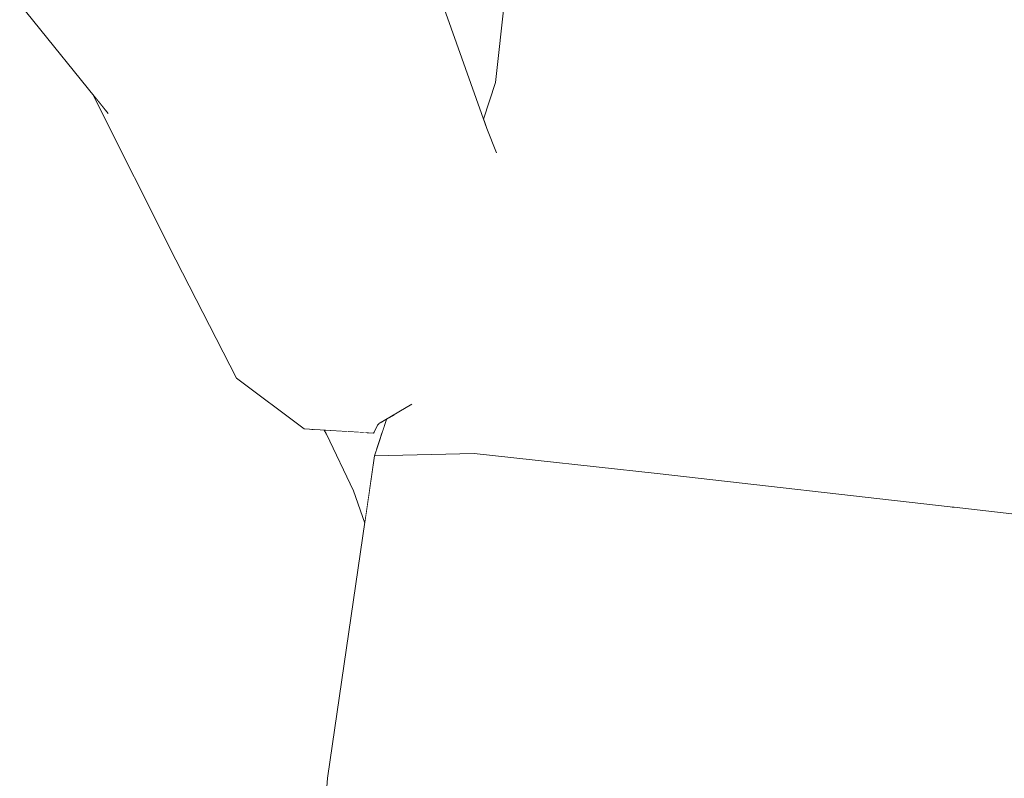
# Model space of a CAD drawing. Header units: millimetres. Extents: x 0 to 650, y -1 to 707.
# Tile 95 of 131: x 477.23 to 480.31, y 345.37 to 347.74. Entities that reach past the tile are written whole.
import ezdxf
from ezdxf.xclip import XClip

# ---------------------------------------------------------------- set-up
doc = ezdxf.new("R2010")
doc.units = ezdxf.units.MM
doc.header["$MEASUREMENT"] = 0
doc.header["$XCLIPFRAME"] = 0
doc.linetypes.add('Wipeout_Contour', pattern=[1000, 0, -1000])
doc.layers.add('Interior - Mobiliário .ARQ', color=7, linetype='Continuous')

# ---------------------------------------------------------------- blocks, each defined once
blk = doc.blocks.new('Desenho_2_2', base_point=(960.5741, 336.178))
at = {"color": 254, "linetype": 'Wipeout_Contour', "lineweight": 0, "ltscale": 1774.47995}
blk.add_wipeout([(478.0686, 348.0066), (478.259, 347.694), (478.4566, 348.0712)], dxfattribs=at).dxf.layer = 'Interior - Mobiliário .ARQ'
at = {"color": 254, "linetype": 'Wipeout_Contour', "lineweight": 0, "ltscale": 1771.368319}
blk.add_wipeout([(478.176, 346.7659), (477.5088, 347.4497), (477.914, 346.8139)], dxfattribs=at).dxf.layer = 'Interior - Mobiliário .ARQ'
at = {"color": 254, "linetype": 'Wipeout_Contour', "lineweight": 0, "ltscale": 1777.369249}
blk.add_wipeout([(480.2733, 347.3947), (480.1492, 346.2179), (480.2788, 347.3945)], dxfattribs=at).dxf.layer = 'Interior - Mobiliário .ARQ'
at = {"color": 254, "linetype": 'Wipeout_Contour', "lineweight": 0, "ltscale": 1771.836602}
blk.add_wipeout([(478.2016, 346.4583), (478.1839, 346.4592), (478.1913, 346.4458)], dxfattribs=at).dxf.layer = 'Interior - Mobiliário .ARQ'
at = {"color": 254, "linetype": 'Wipeout_Contour', "lineweight": 0, "ltscale": 1771.533105}
blk.add_wipeout([(478.3261, 346.2695), (478.276, 346.2688), (478.3112, 346.1678)], dxfattribs=at).dxf.layer = 'Interior - Mobiliário .ARQ'
at = {"color": 254, "linetype": 'Wipeout_Contour', "lineweight": 0, "ltscale": 1773.126947}
blk.add_wipeout([(477.6153, 347.812), (477.9078, 347.4968), (478.259, 347.694)], dxfattribs=at).dxf.layer = 'Interior - Mobiliário .ARQ'
at = {"color": 254, "linetype": 'Wipeout_Contour', "lineweight": 0, "ltscale": 1777.4004}
blk.add_wipeout([(480.1552, 346.2176), (481.0721, 346.1135), (480.2788, 347.3945)], dxfattribs=at).dxf.layer = 'Interior - Mobiliário .ARQ'
at = {"color": 254, "linetype": 'Wipeout_Contour', "lineweight": 0, "ltscale": 2362.5999}
blk.add_wipeout([(478.2016, 346.4583), (478.1913, 346.4458), (478.3264, 346.4506), (478.2608, 346.455)], dxfattribs=at).dxf.layer = 'Interior - Mobiliário .ARQ'
at = {"color": 254, "linetype": 'Wipeout_Contour', "lineweight": 0, "ltscale": 1773.208855}
blk.add_wipeout([(478.259, 347.694), (478.0686, 348.0066), (477.6153, 347.812)], dxfattribs=at).dxf.layer = 'Interior - Mobiliário .ARQ'
at = {"color": 254, "linetype": 'Wipeout_Contour', "lineweight": 0, "ltscale": 1778.661244}
blk.add_wipeout([(481.1136, 347.3166), (480.2788, 347.3945), (481.0721, 346.1135)], dxfattribs=at).dxf.layer = 'Interior - Mobiliário .ARQ'
at = {"color": 254, "linetype": 'Wipeout_Contour', "lineweight": 0, "ltscale": 3543.38643}
blk.add_wipeout([(478.3399, 346.4511), (478.3658, 346.4521), (478.3719, 346.4711), (478.3684, 346.4864), (478.3545, 346.4782), (478.3407, 346.4526)], dxfattribs=at).dxf.layer = 'Interior - Mobiliário .ARQ'
at = {"color": 254, "linetype": 'Wipeout_Contour', "lineweight": 0, "ltscale": 1771.802998}
blk.add_wipeout([(477.2316, 347.7911), (477.5088, 347.4497), (477.9078, 347.4968)], dxfattribs=at).dxf.layer = 'Interior - Mobiliário .ARQ'
at = {"color": 254, "linetype": 'Wipeout_Contour', "lineweight": 0, "ltscale": 3543.626818}
blk.add_wipeout([(478.3264, 346.4506), (478.1913, 346.4458), (478.276, 346.2688), (478.3508, 346.4059), (478.3658, 346.4521), (478.3399, 346.4511)], dxfattribs=at).dxf.layer = 'Interior - Mobiliário .ARQ'
at = {"color": 254, "linetype": 'Wipeout_Contour', "lineweight": 0, "ltscale": 1772.443416}
blk.add_wipeout([(477.9078, 347.4968), (477.6153, 347.812), (477.2316, 347.7911)], dxfattribs=at).dxf.layer = 'Interior - Mobiliário .ARQ'
at = {"color": 254, "linetype": 'Wipeout_Contour', "lineweight": 0, "ltscale": 1771.247655}
blk.add_wipeout([(478.3407, 346.4526), (478.176, 346.7659), (478.3372, 346.4507)], dxfattribs=at).dxf.layer = 'Interior - Mobiliário .ARQ'
at = {"color": 254, "linetype": 'Wipeout_Contour', "lineweight": 0, "ltscale": 2361.60487}
blk.add_wipeout([(478.3508, 346.4059), (478.276, 346.2688), (478.3261, 346.2695), (478.3421, 346.3789)], dxfattribs=at).dxf.layer = 'Interior - Mobiliário .ARQ'
at = {"color": 254, "linetype": 'Wipeout_Contour', "lineweight": 0, "ltscale": 1772.556956}
blk.add_wipeout([(477.9078, 347.4968), (477.5088, 347.4497), (478.3178, 346.9125)], dxfattribs=at).dxf.layer = 'Interior - Mobiliário .ARQ'
at = {"color": 254, "linetype": 'Wipeout_Contour', "lineweight": 0, "ltscale": 1771.302987}
blk.add_wipeout([(478.3549, 346.4786), (478.176, 346.7659), (478.3512, 346.4749)], dxfattribs=at).dxf.layer = 'Interior - Mobiliário .ARQ'
at = {"color": 254, "linetype": 'Wipeout_Contour', "lineweight": 0, "ltscale": 1771.342289}
blk.add_wipeout([(478.176, 346.7659), (478.3407, 346.4526), (478.3512, 346.4749)], dxfattribs=at).dxf.layer = 'Interior - Mobiliário .ARQ'
at = {"color": 254, "linetype": 'Wipeout_Contour', "lineweight": 0, "ltscale": 1771.661915}
blk.add_wipeout([(478.3178, 346.9125), (477.5088, 347.4497), (478.176, 346.7659)], dxfattribs=at).dxf.layer = 'Interior - Mobiliário .ARQ'
at = {"color": 254, "linetype": 'Wipeout_Contour', "lineweight": 0, "ltscale": 1773.436825}
blk.add_wipeout([(478.259, 347.694), (477.9078, 347.4968), (478.5703, 347.0728)], dxfattribs=at).dxf.layer = 'Interior - Mobiliário .ARQ'
at = {"color": 254, "linetype": 'Wipeout_Contour', "lineweight": 0, "ltscale": 1771.99555}
blk.add_wipeout([(477.5088, 347.4497), (477.461, 347.5086), (477.72, 346.9912)], dxfattribs=at).dxf.layer = 'Interior - Mobiliário .ARQ'
at = {"color": 254, "linetype": 'Wipeout_Contour', "lineweight": 0, "ltscale": 2362.309834}
blk.add_wipeout([(478.176, 346.7659), (478.3549, 346.4786), (478.4624, 346.542), (478.4912, 346.5863)], dxfattribs=at).dxf.layer = 'Interior - Mobiliário .ARQ'
at = {"color": 254, "linetype": 'Wipeout_Contour', "lineweight": 0, "ltscale": 1772.713543}
blk.add_wipeout([(478.5703, 347.0728), (477.9078, 347.4968), (478.3178, 346.9125)], dxfattribs=at).dxf.layer = 'Interior - Mobiliário .ARQ'
at = {"color": 254, "linetype": 'Wipeout_Contour', "lineweight": 0, "ltscale": 1774.427652}
blk.add_wipeout([(478.259, 347.694), (478.6933, 347.4024), (478.4566, 348.0712)], dxfattribs=at).dxf.layer = 'Interior - Mobiliário .ARQ'
at = {"color": 254, "linetype": 'Wipeout_Contour', "lineweight": 0, "ltscale": 1771.324032}
blk.add_wipeout([(477.5088, 347.4497), (477.72, 346.9912), (477.914, 346.8139)], dxfattribs=at).dxf.layer = 'Interior - Mobiliário .ARQ'
at = {"color": 254, "linetype": 'Wipeout_Contour', "lineweight": 0, "ltscale": 2362.646776}
blk.add_wipeout([(478.3178, 346.9125), (478.176, 346.7659), (478.4912, 346.5863), (478.4998, 346.5987)], dxfattribs=at).dxf.layer = 'Interior - Mobiliário .ARQ'
at = {"layer": 'Interior - Mobiliário .ARQ', "color": 7, "linetype": 'Continuous', "lineweight": 0}
blk.add_line((477.2316, 347.7911), (477.5088, 347.4497), dxfattribs=at)
at = {"color": 254, "linetype": 'Wipeout_Contour', "lineweight": 0, "ltscale": 1773.776562}
blk.add_wipeout([(478.6933, 347.4024), (478.259, 347.694), (478.5703, 347.0728)], dxfattribs=at).dxf.layer = 'Interior - Mobiliário .ARQ'
at = {"color": 254, "linetype": 'Wipeout_Contour', "lineweight": 0, "ltscale": 1771.600284}
blk.add_wipeout([(478.176, 346.7659), (477.914, 346.8139), (478.1218, 346.4627)], dxfattribs=at).dxf.layer = 'Interior - Mobiliário .ARQ'
at = {"color": 254, "linetype": 'Wipeout_Contour', "lineweight": 0, "ltscale": 2363.191452}
blk.add_wipeout([(478.3178, 346.9125), (478.4998, 346.5987), (478.5216, 346.6339), (478.5703, 347.0728)], dxfattribs=at).dxf.layer = 'Interior - Mobiliário .ARQ'
at = {"color": 254, "linetype": 'Wipeout_Contour', "lineweight": 0, "ltscale": 1773.383634}
blk.add_wipeout([(478.5216, 346.6339), (478.67, 346.8854), (478.5703, 347.0728)], dxfattribs=at).dxf.layer = 'Interior - Mobiliário .ARQ'
at = {"color": 254, "linetype": 'Wipeout_Contour', "lineweight": 0, "ltscale": 1771.683841}
blk.add_wipeout([(478.176, 346.7659), (478.1218, 346.4627), (478.3372, 346.4507)], dxfattribs=at).dxf.layer = 'Interior - Mobiliário .ARQ'
at = {"layer": 'Interior - Mobiliário .ARQ', "color": 7, "linetype": 'Continuous', "lineweight": 0}
for p, q in [((478.1466, 346.4604), (478.1459, 346.4614)), ((478.1503, 346.4611), (478.1466, 346.4604)), ((478.1839, 346.4592), (478.1913, 346.4458))]:
    blk.add_line(p, q, dxfattribs=at)
at = {"color": 254, "linetype": 'Wipeout_Contour', "lineweight": 0, "ltscale": 2955.576639}
blk.add_wipeout([(478.5703, 347.0728), (478.67, 346.8854), (478.6896, 347.0825), (478.7091, 347.2056), (478.6933, 347.4024)], dxfattribs=at).dxf.layer = 'Interior - Mobiliário .ARQ'
at = {"color": 254, "linetype": 'Wipeout_Contour', "lineweight": 0, "ltscale": 1771.497839}
blk.add_wipeout([(477.914, 346.8139), (477.72, 346.9912), (478.1218, 346.4627)], dxfattribs=at).dxf.layer = 'Interior - Mobiliário .ARQ'
at = {"color": 254, "linetype": 'Wipeout_Contour', "lineweight": 0, "ltscale": 1774.333542}
blk.add_wipeout([(478.6933, 347.4024), (478.7091, 347.2056), (478.7236, 347.3265)], dxfattribs=at).dxf.layer = 'Interior - Mobiliário .ARQ'
at = {"color": 254, "linetype": 'Wipeout_Contour', "lineweight": 0, "ltscale": 1771.176327}
blk.add_wipeout([(477.72, 346.9912), (477.9097, 346.6215), (478.1218, 346.4627)], dxfattribs=at).dxf.layer = 'Interior - Mobiliário .ARQ'
at = {"layer": 'Interior - Mobiliário .ARQ', "color": 7, "linetype": 'Continuous', "lineweight": 0}
for p, q in [((477.461, 347.5086), (477.72, 346.9912)), ((477.72, 346.9912), (477.9097, 346.6215)), ((478.1218, 346.4627), (477.9097, 346.6215))]:
    blk.add_line(p, q, dxfattribs=at)
at = {"color": 254, "linetype": 'Wipeout_Contour', "lineweight": 0, "ltscale": 1773.77086}
blk.add_wipeout([(479.4332, 347.4824), (478.6534, 346.3855), (479.2266, 346.323)], dxfattribs=at).dxf.layer = 'Interior - Mobiliário .ARQ'
at = {"color": 254, "linetype": 'Wipeout_Contour', "lineweight": 0, "ltscale": 1775.081615}
blk.add_wipeout([(479.4332, 347.4824), (478.9122, 347.5329), (478.6534, 346.3855)], dxfattribs=at).dxf.layer = 'Interior - Mobiliário .ARQ'
at = {"color": 254, "linetype": 'Wipeout_Contour', "lineweight": 0, "ltscale": 5909.260704}
blk.add_wipeout([(478.3421, 346.3789), (478.6534, 346.3855), (478.9122, 347.5329), (478.6896, 347.0825), (478.67, 346.8854), (478.5212, 346.6333), (478.4998, 346.5987), (478.4912, 346.5863), (478.4624, 346.542), (478.4061, 346.5086)], dxfattribs=at).dxf.layer = 'Interior - Mobiliário .ARQ'
at = {"color": 254, "linetype": 'Wipeout_Contour', "lineweight": 0, "ltscale": 1775.408606}
blk.add_wipeout([(479.2266, 346.323), (480.1432, 346.2189), (480.2677, 347.3955)], dxfattribs=at).dxf.layer = 'Interior - Mobiliário .ARQ'
at = {"color": 254, "linetype": 'Wipeout_Contour', "lineweight": 0, "ltscale": 4142.350039}
blk.add_wipeout([(478.7204, 347.5466), (478.6831, 347.4313), (478.6933, 347.4024), (478.7236, 347.3265), (478.7091, 347.2056), (478.6896, 347.0825), (478.9122, 347.5329)], dxfattribs=at).dxf.layer = 'Interior - Mobiliário .ARQ'
at = {"color": 254, "linetype": 'Wipeout_Contour', "lineweight": 0, "ltscale": 1776.616328}
blk.add_wipeout([(479.4332, 347.4824), (479.2266, 346.323), (480.2677, 347.3955)], dxfattribs=at).dxf.layer = 'Interior - Mobiliário .ARQ'
at = {"color": 254, "linetype": 'Wipeout_Contour', "lineweight": 0, "ltscale": 1772.13752}
blk.add_wipeout([(478.3421, 346.3789), (478.4061, 346.5086), (478.3789, 346.4926)], dxfattribs=at).dxf.layer = 'Interior - Mobiliário .ARQ'
at = {"color": 254, "linetype": 'Wipeout_Contour', "lineweight": 0, "ltscale": 1775.456603}
blk.add_wipeout([(480.0468, 345.2709), (481.0954, 345.0435), (480.1552, 346.2176)], dxfattribs=at).dxf.layer = 'Interior - Mobiliário .ARQ'
at = {"layer": 'Interior - Mobiliário .ARQ', "color": 7, "linetype": 'Continuous', "lineweight": 0}
for p, q in [((478.4566, 348.0712), (478.6933, 347.4024)), ((478.6933, 347.4024), (478.7236, 347.3265)), ((478.3545, 346.4782), (478.4591, 346.5397)), ((478.3392, 346.4498), (478.1218, 346.4627)), ((478.2608, 346.455), (478.3392, 346.4498)), ((478.3407, 346.4526), (478.3392, 346.4498)), ((478.3407, 346.4526), (478.3512, 346.4749)), ((478.3549, 346.4786), (478.3512, 346.4749))]:
    blk.add_line(p, q, dxfattribs=at)
at = {"color": 254, "linetype": 'Wipeout_Contour', "lineweight": 0, "ltscale": 1777.008612}
blk.add_wipeout([(478.9526, 348.2175), (478.9122, 347.5329), (479.4828, 348.1481)], dxfattribs=at).dxf.layer = 'Interior - Mobiliário .ARQ'
at = {"color": 254, "linetype": 'Wipeout_Contour', "lineweight": 0, "ltscale": 1776.492263}
blk.add_wipeout([(481.0721, 346.1135), (480.1552, 346.2176), (481.0954, 345.0435)], dxfattribs=at).dxf.layer = 'Interior - Mobiliário .ARQ'
at = {"color": 254, "linetype": 'Wipeout_Contour', "lineweight": 0, "ltscale": 1775.800891}
blk.add_wipeout([(478.9122, 347.5329), (479.4332, 347.4824), (479.4828, 348.1481)], dxfattribs=at).dxf.layer = 'Interior - Mobiliário .ARQ'
at = {"color": 254, "linetype": 'Wipeout_Contour', "lineweight": 0, "ltscale": 1774.451537}
blk.add_wipeout([(480.0347, 345.2723), (480.1432, 346.2189), (479.2266, 346.323)], dxfattribs=at).dxf.layer = 'Interior - Mobiliário .ARQ'
at = {"layer": 'Interior - Mobiliário .ARQ', "color": 7, "linetype": 'Continuous', "lineweight": 0}
for p, q in [((480.1552, 346.2176), (480.1432, 346.2189)), ((480.1492, 346.2179), (480.1552, 346.2176)), ((480.1552, 346.2176), (481.0721, 346.1135))]:
    blk.add_line(p, q, dxfattribs=at)
at = {"color": 254, "linetype": 'Wipeout_Contour', "lineweight": 0, "ltscale": 1777.531743}
blk.add_wipeout([(479.4332, 347.4824), (480.2677, 347.3955), (479.4828, 348.1481)], dxfattribs=at).dxf.layer = 'Interior - Mobiliário .ARQ'
at = {"color": 254, "linetype": 'Wipeout_Contour', "lineweight": 0, "ltscale": 1775.124203}
blk.add_wipeout([(478.7852, 348.136), (478.7204, 347.5466), (478.9122, 347.5329)], dxfattribs=at).dxf.layer = 'Interior - Mobiliário .ARQ'
at = {"color": 254, "linetype": 'Wipeout_Contour', "lineweight": 0, "ltscale": 1773.208666}
blk.add_wipeout([(479.2266, 346.323), (479.1244, 345.3074), (480.0347, 345.2723)], dxfattribs=at).dxf.layer = 'Interior - Mobiliário .ARQ'
at = {"layer": 'Interior - Mobiliário .ARQ', "color": 7, "linetype": 'Continuous', "lineweight": 0}
blk.add_line((478.7204, 347.5466), (478.6831, 347.4313), dxfattribs=at)
at = {"color": 254, "linetype": 'Wipeout_Contour', "lineweight": 0, "ltscale": 1775.870093}
blk.add_wipeout([(478.9526, 348.2175), (478.7852, 348.136), (478.9122, 347.5329)], dxfattribs=at).dxf.layer = 'Interior - Mobiliário .ARQ'
at = {"color": 254, "linetype": 'Wipeout_Contour', "lineweight": 0, "ltscale": 1778.350036}
blk.add_wipeout([(480.3123, 348.0857), (479.4828, 348.1481), (480.2677, 347.3955)], dxfattribs=at).dxf.layer = 'Interior - Mobiliário .ARQ'
at = {"color": 254, "linetype": 'Wipeout_Contour', "lineweight": 0, "ltscale": 1772.78755}
blk.add_wipeout([(478.6534, 346.3855), (478.5497, 345.3347), (479.2266, 346.323)], dxfattribs=at).dxf.layer = 'Interior - Mobiliário .ARQ'
at = {"layer": 'Interior - Mobiliário .ARQ', "color": 7, "linetype": 'Continuous', "lineweight": 0}
blk.add_line((478.7204, 347.5466), (478.7852, 348.136), dxfattribs=at)
at = {"color": 254, "linetype": 'Wipeout_Contour', "lineweight": 0, "ltscale": 1779.444875}
blk.add_wipeout([(480.3238, 348.0847), (480.2788, 347.3945), (481.1136, 347.3166)], dxfattribs=at).dxf.layer = 'Interior - Mobiliário .ARQ'
at = {"color": 254, "linetype": 'Wipeout_Contour', "lineweight": 0, "ltscale": 1771.439283}
blk.add_wipeout([(479.2266, 346.323), (478.5497, 345.3347), (479.1244, 345.3074)], dxfattribs=at).dxf.layer = 'Interior - Mobiliário .ARQ'
at = {"layer": 'Interior - Mobiliário .ARQ', "color": 7, "linetype": 'Continuous', "lineweight": 0}
blk.add_line((480.1432, 346.2189), (479.2266, 346.323), dxfattribs=at)
at = {"color": 254, "linetype": 'Wipeout_Contour', "lineweight": 0, "ltscale": 1770.358526}
blk.add_wipeout([(478.6534, 346.3855), (478.1945, 345.37), (478.5497, 345.3347)], dxfattribs=at).dxf.layer = 'Interior - Mobiliário .ARQ'
at = {"color": 254, "linetype": 'Wipeout_Contour', "lineweight": 0, "ltscale": 1771.731127}
blk.add_wipeout([(478.3421, 346.3789), (478.1945, 345.37), (478.6534, 346.3855)], dxfattribs=at).dxf.layer = 'Interior - Mobiliário .ARQ'
at = {"layer": 'Interior - Mobiliário .ARQ', "color": 7, "linetype": 'Continuous', "lineweight": 0}
for p, q in [((478.3789, 346.4926), (478.3421, 346.3789)), ((478.1913, 346.4458), (478.276, 346.2688)), ((478.1945, 345.37), (478.3421, 346.3789)), ((478.3421, 346.3789), (478.6534, 346.3855)), ((479.2266, 346.323), (478.6534, 346.3855)), ((478.3112, 346.1678), (478.276, 346.2688)), ((478.1658, 344.9864), (478.1945, 345.37))]:
    blk.add_line(p, q, dxfattribs=at)

msp = doc.modelspace()

# ---------------------------------------------------------------- block references
at = {"color": 7, "linetype": 'Continuous', "lineweight": 0}
ref = msp.add_blockref('Desenho_2_2', (960.5741, 336.178), dxfattribs=at)
XClip(ref).set_block_clipping_path([(351.923237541, 325.8360772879), (633.5139366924, 392.5007536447)])

doc.saveas('drawing.dxf')
